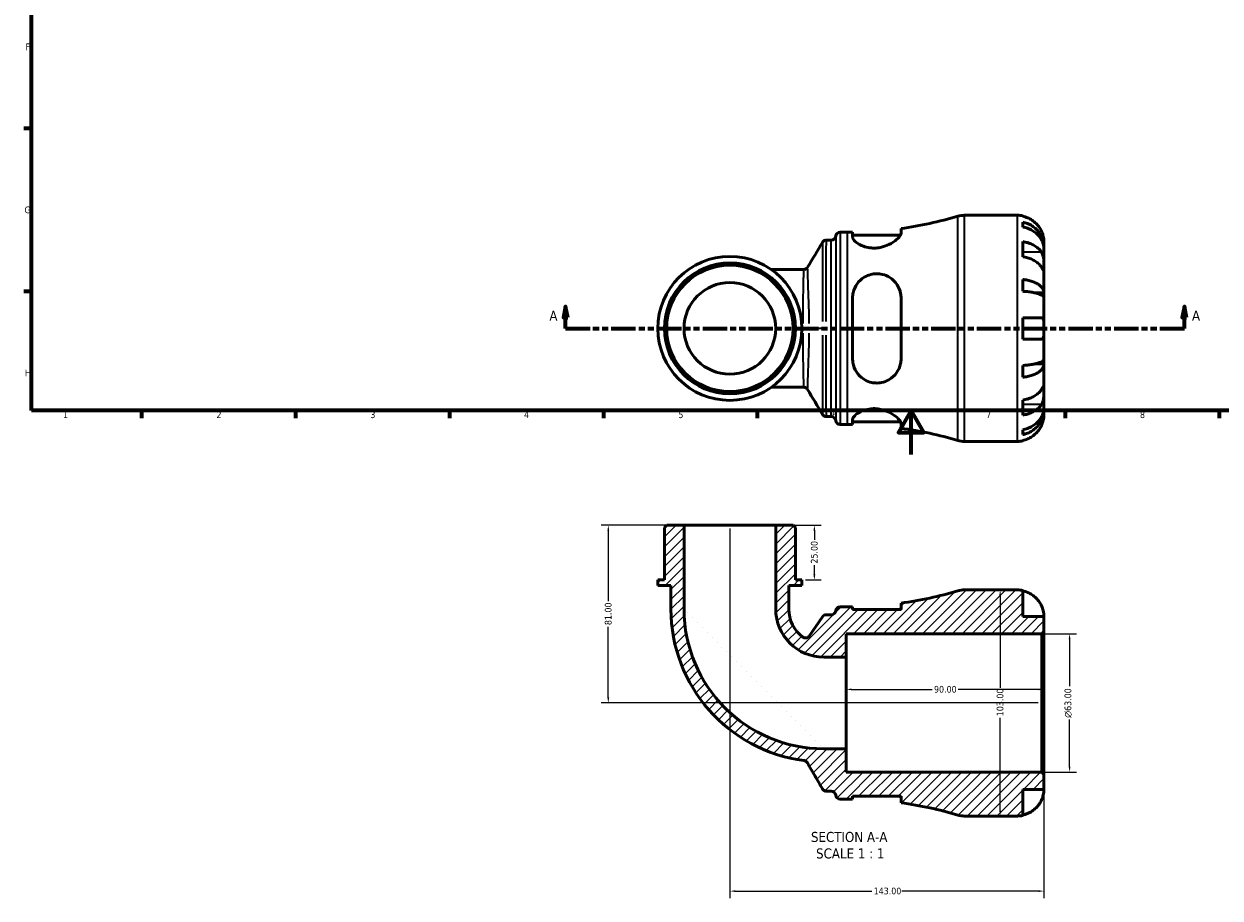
# Model space of a CAD drawing. Header units: millimetres. Extents: x 0 to 902, y -202 to 594.
# Tile 1 of 5: x 17 to 561, y -202 to 196. Entities that reach past the tile are written whole.
import ezdxf

# ---------------------------------------------------------------- set-up
doc = ezdxf.new("R2010")
doc.units = ezdxf.units.MM
doc.linetypes.add('DOUBLE_DASH_CHAIN', pattern=[1.2403, 0.6614, -0.0827, 0.1654, -0.0827, 0.1654, -0.0827])
for name, color, linetype, lineweight in [('Border (ANSI)', 7, 'Continuous', 70), ('Dimension (ANSI)', 7, 'Continuous', 25), ('Hatch (ANSI)', 7, 'Continuous', 18), ('Section Line (ANSI)', 7, 'DOUBLE_DASH_CHAIN', 70), ('Symbol (ANSI)', 7, 'Continuous', 25), ('Visible (ANSI)', 7, 'Continuous', 50), ('Visible Narrow (ANSI)', 7, 'Continuous', 35)]:
    doc.layers.add(name, color=color, linetype=linetype, lineweight=lineweight)
doc.styles.add('Label Text (ANSI)', font='tahoma.ttf')
doc.styles.add('Note Text (ANSI)', font='tahoma.ttf')
doc.dimstyles.new('Default - mm (ANSI)', dxfattribs={"dimtxt": 3.048, "dimasz": 2.5, "dimexe": 3.175, "dimexo": 1.6002, "dimgap": 0.8, "dimtad": 0, "dimtoh": 1, "dimrnd": 1e-08, "dimzin": 4, "dimdsep": 46, "dimtxsty": 'Note Text (ANSI)', "dimcen": 0.09, "dimdle": 10, "dimclrd": 256, "dimclre": 256, "dimclrt": 256, "dimadec": 1, "dimazin": 1, "dimtfac": 1, "dimtofl": 0, "dimtmove": 0, "dimatfit": 3, "dimfxl": 1, "dimtolj": 1, "dimtzin": 4, "dimlwd": -1, "dimlwe": -1, "dimarcsym": 0})

# ---------------------------------------------------------------- blocks, each defined once
blk = doc.blocks.new('Borders Default Border')
at = {"layer": 'Border (ANSI)'}
for p, q in [((20, 148.5), (16.55, 148.5)), ((20, 74.25), (16.55, 74.25)), ((70.08, 20), (70.08, 16.55)), ((140.17, 20), (140.17, 16.55)), ((210.25, 20), (210.25, 16.55)), ((280.33, 20), (280.33, 16.55)), ((350.42, 20), (350.42, 16.55)), ((490.58, 20), (490.58, 16.55)), ((560.67, 20), (560.67, 16.55))]:
    blk.add_line(p, q, dxfattribs=at)
at = {"layer": 'Border (ANSI)', "flags": 128}
for points in [[(20, 20), (20, 574), (821, 574), (821, 20), (20, 20)], [(420.5, 0), (420.5, 20), (414.73, 10), (426.27, 10), (420.5, 20)]]:
    blk.add_lwpolyline(points, dxfattribs=at)
at = {"layer": 'Border (ANSI)', "color": 230, "true_color": 0xff0080, "char_height": 3.05, "attachment_point": 7, "style": 'Note Text (ANSI)'}
for s, insert in [('F', (17.29, 184.1)), ('G', (16.81, 109.79)), ('H', (16.97, 35.6)), ('1', (34.35, 16.55)), ('2', (104.2, 16.55)), ('3', (174.26, 16.49)), ('4', (244.23, 16.55)), ('5', (314.48, 16.49)), ('6', (384.49, 16.49)), ('7', (454.6, 16.55)), ('8', (524.63, 16.48))]:
    blk.add_mtext(s, dxfattribs=dict(at, insert=insert))
blk = doc.blocks.new('2dTransSection0')
at = {"layer": 'Section Line (ANSI)', "linetype": 'Continuous'}
for p, q in [((263.13, 67.4), (262.13, 62.4)), ((263.13, 62.4), (263.13, 67.4)), ((264.13, 62.4), (263.13, 67.4)), ((544.84, 67.4), (543.84, 62.4)), ((544.84, 62.4), (544.84, 67.4)), ((545.84, 62.4), (544.84, 67.4)), ((262.13, 62.4), (264.13, 62.4)), ((263.13, 57.4), (263.13, 62.4)), ((543.84, 62.4), (545.84, 62.4)), ((544.84, 57.4), (544.84, 62.4)), ((263.13, 57.4), (274.33, 57.4)), ((533.64, 57.4), (544.84, 57.4))]:
    blk.add_line(p, q, dxfattribs=at)
at = {"layer": 'Section Line (ANSI)', "linetype": 'DOUBLE_DASH_CHAIN', "ltscale": 16.776981}
blk.add_line((263.13, 57.4), (544.84, 57.4), dxfattribs=at)
at = {"layer": 'Section Line (ANSI)', "linetype": 'Continuous', "flags": 128}
for points in [[(264.13, 62.4), (263.13, 67.4), (262.13, 62.4), (264.13, 62.4)], [(545.84, 62.4), (544.84, 67.4), (543.84, 62.4), (545.84, 62.4)]]:
    blk.add_lwpolyline(points, dxfattribs=at)
at = {"layer": 'Section Line (ANSI)'}
for points in [[(264.13, 62.4), (263.13, 67.4), (262.13, 62.4), (264.13, 62.4)], [(545.84, 62.4), (544.84, 67.4), (543.84, 62.4), (545.84, 62.4)]]:
    blk.add_solid(points, dxfattribs=at)
at = {"layer": 'Section Line (ANSI)', "char_height": 4.57, "attachment_point": 7, "style": 'Label Text (ANSI)'}
for insert in [(255.77, 60.9), (548.32, 60.9)]:
    blk.add_mtext('A', dxfattribs=dict(at, insert=insert))
blk = doc.blocks.new('*D7')
at = {"layer": 'Defpoints', "color": 0, "transparency": 16777216}
for p in [(479.91, -81.7), (492.58, -81.7), (479.91, -144.7)]:
    blk.add_point(p, dxfattribs=at)
at = {"layer": 'Dimension (ANSI)', "transparency": 16777216}
for p, q in [((481.51, -81.7), (495.76, -81.7)), ((492.58, -84.2), (492.58, -105.63)), ((492.58, -142.2), (492.58, -120.78)), ((481.51, -144.7), (495.76, -144.7))]:
    blk.add_line(p, q, dxfattribs=at)
for points in [[(492.17, -84.2), (493, -84.2), (492.58, -81.7)], [(492.17, -142.2), (493, -142.2), (492.58, -144.7)]]:
    blk.add_solid(points, dxfattribs=at)
at = {"layer": 'Dimension (ANSI)', "color": 230, "true_color": 0xff0080, "transparency": 16777216, "insert": (490.29, -119.98), "char_height": 3.048, "attachment_point": 1, "rotation": 90, "style": 'Note Text (ANSI)'}
blk.add_mtext('\\A1;\\fAIGDT|b0|i0;\\H3.0480;\\ln\\fTahoma|b0|i0;\\H3.0480;63.00', dxfattribs=at)
blk = doc.blocks.new('*D8')
at = {"layer": 'Defpoints', "color": 0, "transparency": 16777216}
for p in [(390.94, -107.03), (390.94, -113.2), (480.94, -113.2)]:
    blk.add_point(p, dxfattribs=at)
at = {"layer": 'Dimension (ANSI)', "transparency": 16777216}
for p, q in [((393.44, -107.03), (430.08, -107.03)), ((478.44, -107.03), (441.8, -107.03))]:
    blk.add_line(p, q, dxfattribs=at)
for points in [[(393.44, -106.61), (393.44, -107.45), (390.94, -107.03)], [(478.44, -106.61), (478.44, -107.45), (480.94, -107.03)]]:
    blk.add_solid(points, dxfattribs=at)
at = {"layer": 'Dimension (ANSI)', "color": 230, "true_color": 0xff0080, "transparency": 16777216, "insert": (430.88, -105.44), "char_height": 3.048, "attachment_point": 1, "style": 'Note Text (ANSI)'}
blk.add_mtext('\\A1;90.00', dxfattribs=at)
blk = doc.blocks.new('*D9')
at = {"layer": 'Defpoints', "color": 0, "transparency": 16777216}
for p in [(460.99, -61.7), (460.99, -164.7), (460.99, -164.7)]:
    blk.add_point(p, dxfattribs=at)
at = {"layer": 'Dimension (ANSI)', "transparency": 16777216}
for p, q in [((460.99, -64.2), (460.99, -106.36)), ((460.99, -162.2), (460.99, -120.04))]:
    blk.add_line(p, q, dxfattribs=at)
for points in [[(460.57, -64.2), (461.4, -64.2), (460.99, -61.7)], [(460.57, -162.2), (461.4, -162.2), (460.99, -164.7)]]:
    blk.add_solid(points, dxfattribs=at)
at = {"layer": 'Dimension (ANSI)', "color": 230, "true_color": 0xff0080, "transparency": 16777216, "insert": (459.4, -119.24), "char_height": 3.048, "attachment_point": 1, "rotation": 90, "style": 'Note Text (ANSI)'}
blk.add_mtext('\\A1;103.00', dxfattribs=at)
blk = doc.blocks.new('*D10')
at = {"layer": 'Defpoints', "color": 0, "transparency": 16777216}
for p in [(358.81, -32.2), (370.73, -57.2), (376.4, -57.2)]:
    blk.add_point(p, dxfattribs=at)
at = {"layer": 'Dimension (ANSI)', "transparency": 16777216}
for p, q in [((360.41, -32.2), (379.57, -32.2)), ((376.4, -34.7), (376.4, -38.89)), ((376.4, -54.7), (376.4, -50.52)), ((372.33, -57.2), (379.57, -57.2))]:
    blk.add_line(p, q, dxfattribs=at)
for points in [[(375.98, -34.7), (376.82, -34.7), (376.4, -32.2)], [(375.98, -54.7), (376.82, -54.7), (376.4, -57.2)]]:
    blk.add_solid(points, dxfattribs=at)
at = {"layer": 'Dimension (ANSI)', "color": 230, "true_color": 0xff0080, "transparency": 16777216, "insert": (374.81, -49.72), "char_height": 3.048, "attachment_point": 1, "rotation": 90, "style": 'Note Text (ANSI)'}
blk.add_mtext('\\A1;25.00', dxfattribs=at)
blk = doc.blocks.new('*D11')
at = {"layer": 'Defpoints', "color": 0, "transparency": 16777216}
for p in [(317.08, -32.2), (282.59, -113.2), (479.91, -113.2)]:
    blk.add_point(p, dxfattribs=at)
at = {"layer": 'Dimension (ANSI)', "transparency": 16777216}
for p, q in [((315.48, -32.2), (279.41, -32.2)), ((282.59, -34.7), (282.59, -66.85)), ((282.59, -110.7), (282.59, -78.55)), ((478.31, -113.2), (279.41, -113.2))]:
    blk.add_line(p, q, dxfattribs=at)
for points in [[(282.17, -34.7), (283.01, -34.7), (282.59, -32.2)], [(282.17, -110.7), (283.01, -110.7), (282.59, -113.2)]]:
    blk.add_solid(points, dxfattribs=at)
at = {"layer": 'Dimension (ANSI)', "color": 230, "true_color": 0xff0080, "transparency": 16777216, "insert": (281, -77.75), "char_height": 3.048, "attachment_point": 1, "rotation": 90, "style": 'Note Text (ANSI)'}
blk.add_mtext('\\A1;81.00', dxfattribs=at)
blk = doc.blocks.new('*D12')
at = {"layer": 'Defpoints', "color": 0, "transparency": 16777216}
for p in [(337.94, -32.2), (480.94, -145.73), (337.94, -198.9)]:
    blk.add_point(p, dxfattribs=at)
at = {"layer": 'Dimension (ANSI)', "transparency": 16777216}
for p, q in [((337.94, -33.8), (337.94, -202.08)), ((480.94, -147.33), (480.94, -202.08)), ((340.44, -198.9), (402.6, -198.9)), ((478.44, -198.9), (416.28, -198.9))]:
    blk.add_line(p, q, dxfattribs=at)
for points in [[(340.44, -198.48), (340.44, -199.32), (337.94, -198.9)], [(478.44, -198.48), (478.44, -199.32), (480.94, -198.9)]]:
    blk.add_solid(points, dxfattribs=at)
at = {"layer": 'Dimension (ANSI)', "color": 230, "true_color": 0xff0080, "transparency": 16777216, "insert": (403.4, -197.31), "char_height": 3.048, "attachment_point": 1, "style": 'Note Text (ANSI)'}
blk.add_mtext('\\A1;143.00', dxfattribs=at)

msp = doc.modelspace()

# ---------------------------------------------------------------- hatches: boundary and pattern name
at = {"layer": 'Hatch (ANSI)'}
h = msp.add_hatch(dxfattribs=at)
h.set_pattern_fill('ANSI31', color=256, scale=25.4, style=0)
h.set_pattern_definition([(45, (0, 0), (-2.245064, 2.245064), [])])
edge = h.paths.add_edge_path()
edge.add_ellipse((444.66, -154.404), major_axis=(-2.931, -9.874), ratio=1, start_angle=0, end_angle=16.53447)
edge.add_line((444.66, -164.704), (468.816, -164.704))
edge.add_ellipse((468.816, -152.579), major_axis=(0, -12.125), ratio=1, start_angle=0, end_angle=11.53696)
edge.add_line((471.241, -164.459), (471.241, -152.579))
edge.add_line((471.241, -152.579), (480.941, -152.579))
edge.add_line((480.941, -152.579), (480.941, -145.734))
edge.add_line((480.941, -145.734), (479.911, -144.704))
edge.add_line((479.911, -144.704), (390.941, -144.704))
edge.add_line((390.941, -144.704), (390.941, -134.069))
edge.add_line((390.941, -134.069), (380.694, -134.069))
edge.add_ellipse((380.694, -70.451), major_axis=(0, -63.617), ratio=1, start_angle=270, end_angle=360, ccw=False)
edge.add_line((317.076, -70.451), (317.076, -32.204))
edge.add_line((317.076, -32.204), (309.164, -32.204))
edge.add_line((309.164, -32.204), (308.134, -33.234))
edge.add_line((308.134, -33.234), (308.134, -57.204))
edge.add_line((308.134, -57.204), (305.154, -57.204))
edge.add_line((305.154, -57.204), (305.154, -59.704))
edge.add_line((305.154, -59.704), (311.115, -59.704))
edge.add_line((311.115, -59.704), (311.115, -70.451))
edge.add_ellipse((380.694, -70.451), major_axis=(-69.579, 0), ratio=1, start_angle=0, end_angle=82.59036)
edge.add_spline(control_points=[(371.721, -139.449), (371.901, -139.473), (372.077, -139.52), (372.413, -139.659), (372.571, -139.751), (372.927, -140.026), (373.105, -140.23), (373.239, -140.462)], knot_values=[-0.1894929, -0.1894929, -0.1894929, -0.1894929, -0.1349828, -0.1349828, -0.0804728, -0.0804728, 0, 0, 0, 0], degree=3, periodic=0)
edge.add_line((373.239, -140.462), (380.099, -152.344))
edge.add_spline(control_points=[(380.099, -152.344), (380.212, -152.54), (380.357, -152.716), (380.698, -153.014), (380.892, -153.134), (381.349, -153.321), (381.615, -153.374), (381.883, -153.374)], knot_values=[-0.2162799, -0.2162799, -0.2162799, -0.2162799, -0.1483763, -0.1483763, -0.0804728, -0.0804728, 0, 0, 0, 0], degree=3, periodic=0)
edge.add_line((381.883, -153.374), (384.066, -153.374))
edge.add_ellipse((384.066, -155.434), major_axis=(0, 2.06), ratio=1, start_angle=277.18076, end_angle=360, ccw=False)
edge.add_ellipse((388.154, -154.919), major_axis=(-2.044, -0.257), ratio=1, start_angle=0, end_angle=82.81924)
edge.add_line((388.154, -156.979), (391.494, -156.979))
edge.add_ellipse((391.494, -333.493), major_axis=(0, 176.514), ratio=1, start_angle=359.24773, end_angle=360, ccw=False)
edge.add_line((393.811, -156.994), (393.811, -155.719))
edge.add_line((393.811, -155.719), (415.861, -155.719))
edge.add_line((415.861, -155.719), (415.861, -158.669))
edge.add_ellipse((391.494, -333.493), major_axis=(24.367, 174.824), ratio=1, start_angle=351.40047, end_angle=360, ccw=False)
edge = h.paths.add_edge_path()
edge.add_ellipse((444.66, -72.004), major_axis=(0, 10.3), ratio=1, start_angle=0, end_angle=16.53447)
edge.add_ellipse((391.494, 107.085), major_axis=(50.234, -169.215), ratio=1, start_angle=351.40047, end_angle=360, ccw=False)
edge.add_line((415.861, -67.739), (415.861, -70.689))
edge.add_line((415.861, -70.689), (393.811, -70.689))
edge.add_line((393.811, -70.689), (393.811, -69.414))
edge.add_ellipse((391.494, 107.085), major_axis=(2.317, -176.499), ratio=1, start_angle=359.24773, end_angle=360, ccw=False)
edge.add_line((391.494, -69.429), (388.154, -69.429))
edge.add_ellipse((388.154, -71.489), major_axis=(0, 2.06), ratio=1, start_angle=0, end_angle=82.81924)
edge.add_ellipse((384.066, -70.974), major_axis=(2.044, -0.258), ratio=1, start_angle=277.18076, end_angle=360, ccw=False)
edge.add_line((384.066, -73.034), (381.783, -73.034))
edge.add_ellipse((381.783, -75.094), major_axis=(0, 2.06), ratio=1, start_angle=0, end_angle=55.73927)
edge.add_line((380.081, -73.934), (374.097, -82.719))
edge.add_ellipse((372.394, -81.559), major_axis=(1.703, -1.16), ratio=1, start_angle=267.49453, end_angle=360, ccw=False)
edge.add_ellipse((380.694, -70.451), major_axis=(-9.533, -12.758), ratio=1, start_angle=306.76619, end_angle=360, ccw=False)
edge.add_line((364.768, -70.451), (364.768, -59.704))
edge.add_line((364.768, -59.704), (370.729, -59.704))
edge.add_line((370.729, -59.704), (370.729, -57.204))
edge.add_line((370.729, -57.204), (367.748, -57.204))
edge.add_line((367.748, -57.204), (367.748, -33.234))
edge.add_line((367.748, -33.234), (366.718, -32.204))
edge.add_line((366.718, -32.204), (358.806, -32.204))
edge.add_line((358.806, -32.204), (358.806, -70.451))
edge.add_ellipse((380.694, -70.451), major_axis=(-21.888, 0), ratio=1, start_angle=0, end_angle=90)
edge.add_line((380.694, -92.339), (390.941, -92.339))
edge.add_line((390.941, -92.339), (390.941, -81.704))
edge.add_line((390.941, -81.704), (479.911, -81.704))
edge.add_line((479.911, -81.704), (480.941, -80.674))
edge.add_line((480.941, -80.674), (480.941, -73.829))
edge.add_line((480.941, -73.829), (471.241, -73.829))
edge.add_line((471.241, -73.829), (471.241, -61.949))
edge.add_ellipse((468.816, -73.829), major_axis=(2.425, 11.88), ratio=1, start_angle=0, end_angle=11.53696)
edge.add_line((468.816, -61.704), (444.66, -61.704))

# ---------------------------------------------------------------- linework, layer by layer
at = {"layer": 'Visible (ANSI)'}
for p, q in [((444.66, 108.901), (468.816, 108.901)), ((471.241, 108.656), (471.241, 108.426)), ((471.241, 105.795), (471.241, 103.56)), ((388.154, 101.176), (391.494, 101.176)), ((393.811, 101.191), (393.811, 98.94)), ((393.811, 99.916), (415.646, 99.916)), ((415.861, 100.702), (415.861, 102.866)), ((381.863, 97.571), (384.066, 97.571)), ((471.241, 96.911), (471.241, 90.052)), ((480.941, 94.242), (480.89, 94.242)), ((480.941, 94.242), (480.941, 96.776)), ((480.941, 93.278), (480.941, 94.242)), ((480.941, 85.243), (480.941, 93.278)), ((371.546, 84.227), (356.793, 84.227)), ((480.941, 73.625), (480.941, 85.243)), ((471.241, 79.682), (471.241, 74.285)), ((393.811, 71.261), (393.811, 43.541)), ((415.861, 43.541), (415.861, 71.261)), ((480.941, 73.625), (476.65, 73.625)), ((480.941, 71.297), (480.941, 73.625)), ((480.941, 57.401), (480.941, 71.297)), ((471.241, 62.251), (471.241, 52.551)), ((480.941, 43.505), (480.941, 57.401)), ((471.241, 40.517), (471.241, 35.12)), ((480.941, 41.176), (476.65, 41.176)), ((480.941, 41.176), (480.941, 43.505)), ((480.941, 29.559), (480.941, 41.176)), ((356.793, 30.575), (371.546, 30.575)), ((480.941, 21.524), (480.941, 29.559)), ((471.241, 24.75), (471.241, 17.891)), ((381.863, 17.231), (384.066, 17.231)), ((480.941, 20.56), (480.89, 20.56)), ((480.941, 20.56), (480.941, 21.524)), ((480.941, 18.026), (480.941, 20.56)), ((388.154, 13.626), (391.494, 13.626)), ((393.811, 15.862), (393.811, 13.611)), ((393.811, 14.886), (415.646, 14.886)), ((415.861, 11.936), (415.861, 14.1)), ((471.241, 11.242), (471.241, 9.007)), ((444.66, 5.901), (468.816, 5.901)), ((471.241, 6.376), (471.241, 6.146)), ((309.164, -32.204), (308.134, -33.234)), ((317.076, -32.204), (309.164, -32.204)), ((317.076, -70.451), (317.076, -32.204)), ((358.806, -32.204), (317.076, -32.204)), ((366.718, -32.204), (358.806, -32.204)), ((358.806, -32.204), (358.806, -70.451)), ((367.748, -33.234), (366.718, -32.204)), ((308.134, -33.234), (308.134, -57.204)), ((367.748, -57.204), (367.748, -33.234)), ((308.134, -57.204), (305.154, -57.204)), ((305.154, -57.204), (305.154, -59.704)), ((305.154, -59.704), (311.115, -59.704)), ((311.115, -59.704), (311.115, -70.451)), ((364.768, -70.451), (364.768, -59.704)), ((364.768, -59.704), (370.729, -59.704)), ((370.729, -57.204), (367.748, -57.204)), ((370.729, -59.704), (370.729, -57.204)), ((468.816, -61.704), (444.66, -61.704)), ((471.241, -73.829), (471.241, -61.949)), ((391.494, -69.429), (388.154, -69.429)), ((393.811, -70.689), (393.811, -69.414)), ((415.861, -70.689), (393.811, -70.689)), ((415.861, -67.739), (415.861, -70.689)), ((380.081, -73.934), (374.097, -82.719)), ((384.066, -73.034), (381.783, -73.034)), ((480.941, -73.829), (471.241, -73.829)), ((480.941, -80.674), (480.941, -73.829)), ((479.911, -81.704), (480.941, -80.674)), ((480.941, -145.734), (480.941, -80.674)), ((390.941, -92.339), (390.941, -81.704)), ((390.941, -81.704), (479.911, -81.704)), ((479.911, -81.704), (479.911, -144.704)), ((380.694, -92.339), (390.941, -92.339)), ((390.941, -134.069), (390.941, -92.339)), ((390.941, -134.069), (380.694, -134.069)), ((390.941, -144.704), (390.941, -134.069)), ((479.911, -144.704), (390.941, -144.704)), ((480.941, -145.734), (479.911, -144.704)), ((480.941, -152.579), (480.941, -145.734)), ((381.883, -153.374), (384.066, -153.374)), ((388.154, -156.979), (391.494, -156.979)), ((393.811, -156.994), (393.811, -155.719)), ((393.811, -155.719), (415.861, -155.719)), ((415.861, -155.719), (415.861, -158.669)), ((471.241, -164.459), (471.241, -152.579)), ((471.241, -152.579), (480.941, -152.579)), ((444.66, -164.704), (468.816, -164.704))]:
    msp.add_line(p, q, dxfattribs=at)
for radius in [32.788, 29.807, 28.777, 20.865]:
    msp.add_circle((337.941, 57.401), radius, dxfattribs=at)
for centre, radius, start, end in [((391.494, 277.69), 176.514, 277.93494, 286.53447), ((444.66, 98.601), 10.3, 90, 106.53447), ((468.816, 96.776), 12.125, 78.46304, 90), ((384.066, 99.631), 2.06, 270, 352.81924), ((388.154, 99.116), 2.06, 90, 172.81924), ((391.494, 277.69), 176.514, 270, 270.75227), ((384.066, 15.171), 2.06, 7.18076, 90), ((388.154, 15.686), 2.06, 187.18076, 270), ((391.494, -162.888), 176.514, 89.24773, 90), ((391.494, -162.888), 176.514, 73.46553, 82.06506), ((444.66, 16.201), 10.3, 253.46553, 270), ((468.816, 18.026), 12.125, 270, 281.53696), ((391.494, 107.085), 176.514, 277.93494, 286.53447), ((444.66, -72.004), 10.3, 90, 106.53447), ((468.816, -73.829), 12.125, 78.46304, 90), ((380.694, -70.451), 69.579, 180, 262.59036), ((380.694, -70.451), 63.617, 180, 270), ((380.694, -70.451), 21.888, 180, 270), ((380.694, -70.451), 15.926, 180, 233.23381), ((388.154, -71.489), 2.06, 90, 172.81924), ((391.494, 107.085), 176.514, 270, 270.75227), ((381.783, -75.094), 2.06, 90, 145.73927), ((384.066, -70.974), 2.06, 270, 352.81924), ((372.394, -81.559), 2.06, 233.23381, 325.73927), ((384.066, -155.434), 2.06, 7.18076, 90), ((388.154, -154.919), 2.06, 187.18076, 270), ((391.494, -333.493), 176.514, 89.24773, 90), ((391.494, -333.493), 176.514, 73.46553, 82.06506), ((444.66, -154.404), 10.3, 253.46553, 270), ((468.816, -152.579), 12.125, 270, 281.53696)]:
    msp.add_arc(centre, radius, start, end, dxfattribs=at)
for points, knots in [([(479.81, 101.626), (479.555, 102.176), (479.245, 102.735), (478.437, 103.948), (477.911, 104.582), (476.852, 105.644), (476.222, 106.171), (474.866, 107.079), (474.139, 107.461), (472.776, 108.027), (472.018, 108.267), (471.241, 108.426)], [5.9143146, 5.9143146, 5.9143146, 5.9143146, 6.0897305, 6.0897305, 6.3151304, 6.3151304, 6.5397196, 6.5397196, 6.7643088, 6.7643088, 6.9824261, 6.9824261, 6.9824261, 6.9824261]), ([(471.241, 105.795), (472.019, 105.641), (472.778, 105.409), (474.141, 104.861), (474.868, 104.492), (476.224, 103.612), (476.854, 103.103), (477.913, 102.075), (478.439, 101.463), (479.347, 100.144), (479.728, 99.438), (480.302, 98.092), (480.548, 97.329), (480.867, 95.768), (480.941, 94.972), (480.941, 94.242)], [0.2300349, 0.2300349, 0.2300349, 0.2300349, 0.4483378, 0.4483378, 0.6728957, 0.6728957, 0.8974535, 0.8974535, 1.1226267, 1.1226267, 1.3478, 1.3478, 1.5738057, 1.5738057, 1.7998115, 1.7998115, 1.7998115, 1.7998115]), ([(480.941, 93.278), (480.941, 93.927), (480.867, 94.636), (480.548, 96.025), (480.302, 96.704), (479.728, 97.902), (479.347, 98.53), (478.439, 99.704), (477.913, 100.249), (476.854, 101.163), (476.224, 101.617), (474.868, 102.4), (474.141, 102.729), (472.778, 103.216), (472.019, 103.423), (471.241, 103.56)], [5.4054322, 5.4054322, 5.4054322, 5.4054322, 5.6314379, 5.6314379, 5.8574437, 5.8574437, 6.0826169, 6.0826169, 6.3077901, 6.3077901, 6.5323479, 6.5323479, 6.7569058, 6.7569058, 6.9752088, 6.9752088, 6.9752088, 6.9752088]), ([(415.861, 100.702), (415.861, 100.462), (415.785, 100.192), (415.327, 99.279), (414.707, 98.558), (412.94, 97.053), (411.76, 96.261), (409.354, 95.103), (408.226, 94.68), (406.139, 94.178), (405.236, 94.04), (403.438, 93.939), (402.568, 93.971), (400.64, 94.214), (399.631, 94.47), (397.449, 95.261), (396.387, 95.858), (394.757, 97.095), (394.198, 97.737), (393.859, 98.533), (393.811, 98.743), (393.811, 98.94)], [-3.9473698, -3.9473698, -3.9473698, -3.9473698, -3.7096209, -3.7096209, -3.209367, -3.209367, -2.6844563, -2.6844563, -2.3019845, -2.3019845, -2.0253087, -2.0253087, -1.7586739, -1.7586739, -1.4150477, -1.4150477, -0.9332676, -0.9332676, -0.4404999, -0.4404999, -0.2526284, -0.2526284, -0.2526284, -0.2526284]), ([(480.941, 96.776), (480.941, 96.776), (480.942, 96.835), (480.937, 97.078), (480.932, 97.273), (480.887, 97.861), (480.838, 98.29), (480.674, 99.126), (480.586, 99.49), (480.391, 100.15), (480.295, 100.436), (480.078, 101.016), (479.955, 101.309), (479.818, 101.607), (479.814, 101.616), (479.81, 101.626)], [-3.37535926, -3.37535926, -3.37535926, -3.37535926, -3.24472064, -3.24472064, -3.10081281, -3.10081281, -2.91318515, -2.91318515, -2.78540812, -2.78540812, -2.69094331, -2.69094331, -2.59427293, -2.59427293, -2.59108226, -2.59108226, -2.59108226, -2.59108226]), ([(381.863, 97.571), (381.643, 97.571), (381.425, 97.534), (381.036, 97.409), (380.869, 97.323), (380.599, 97.146), (380.496, 97.057), (380.331, 96.894), (380.269, 96.819), (380.168, 96.686), (380.13, 96.627), (380.097, 96.573), (380.096, 96.57), (380.094, 96.568)], [6.283182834, 6.283182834, 6.283182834, 6.283182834, 6.2834571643, 6.2834571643, 6.2837444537, 6.2837444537, 6.284031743, 6.284031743, 6.2843190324, 6.2843190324, 6.2846063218, 6.2846063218, 6.2846192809, 6.2846192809, 6.2846192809, 6.2846192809]), ([(471.241, 96.911), (472.018, 96.798), (472.776, 96.629), (474.139, 96.229), (474.866, 95.958), (476.222, 95.316), (476.852, 94.943), (477.911, 94.192), (478.437, 93.744), (479.245, 92.887), (479.555, 92.491), (479.81, 92.102)], [0.2300371, 0.2300371, 0.2300371, 0.2300371, 0.4481544, 0.4481544, 0.6727436, 0.6727436, 0.8973328, 0.8973328, 1.1227327, 1.1227327, 1.2981486, 1.2981486, 1.2981486, 1.2981486]), ([(479.81, 85.243), (479.555, 85.632), (479.245, 86.028), (478.437, 86.885), (477.911, 87.333), (476.852, 88.084), (476.222, 88.457), (474.866, 89.099), (474.139, 89.37), (472.776, 89.77), (472.018, 89.939), (471.241, 90.052)], [5.9143146, 5.9143146, 5.9143146, 5.9143146, 6.0897305, 6.0897305, 6.3151304, 6.3151304, 6.5397196, 6.5397196, 6.7643088, 6.7643088, 6.9824261, 6.9824261, 6.9824261, 6.9824261]), ([(479.81, 92.102), (479.863, 92.02), (479.915, 91.935), (480.097, 91.612), (480.216, 91.356), (480.434, 90.781), (480.529, 90.461), (480.721, 89.641), (480.796, 89.133), (480.904, 88.004), (480.925, 87.397), (480.944, 86.236), (480.941, 85.697), (480.941, 85.243)], [-0.78090098, -0.78090098, -0.78090098, -0.78090098, -0.74249641, -0.74249641, -0.64168011, -0.64168011, -0.53308797, -0.53308797, -0.37727943, -0.37727943, -0.19250343, -0.19250343, 0, 0, 0, 0]), ([(373.311, 85.228), (373.28, 85.175), (373.242, 85.116), (373.141, 84.982), (373.079, 84.908), (372.916, 84.745), (372.813, 84.656), (372.548, 84.481), (372.384, 84.394), (371.995, 84.267), (371.771, 84.227), (371.546, 84.227)], [1.546092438, 1.546092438, 1.546092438, 1.546092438, 1.548127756, 1.548127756, 1.550163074, 1.550163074, 1.552198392, 1.552198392, 1.55423371, 1.55423371, 1.556269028, 1.556269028, 1.556269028, 1.556269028]), ([(393.811, 71.261), (393.811, 71.271), (393.811, 71.282), (393.814, 72.094), (393.903, 72.886), (394.4, 75.118), (395.019, 76.492), (396.735, 78.879), (397.827, 79.904), (400.016, 81.232), (401, 81.654), (402.892, 82.148), (403.756, 82.268), (405.566, 82.302), (406.486, 82.2), (408.587, 81.703), (409.712, 81.22), (412.07, 79.734), (413.21, 78.603), (414.856, 76.081), (415.413, 74.713), (415.8, 72.597), (415.861, 71.933), (415.861, 71.261)], [-3.8955408, -3.8955408, -3.8955408, -3.8955408, -3.8922757, -3.8922757, -3.6389439, -3.6389439, -3.1579725, -3.1579725, -2.6857815, -2.6857815, -2.3575836, -2.3575836, -2.0942089, -2.0942089, -1.8110368, -1.8110368, -1.4230694, -1.4230694, -0.8979734, -0.8979734, -0.4181575, -0.4181575, -0.2054532, -0.2054532, -0.2054532, -0.2054532]), ([(480.941, 85.243), (480.941, 84.975), (480.942, 84.739), (480.939, 84.329), (480.936, 84.161), (480.911, 83.884), (480.884, 83.811), (480.773, 83.837), (480.692, 83.928), (480.495, 84.201), (480.398, 84.345), (480.175, 84.684), (480.051, 84.873), (479.88, 85.135), (479.845, 85.189), (479.81, 85.243)], [0, 0, 0, 0, 0.11375655, 0.11375655, 0.23538098, 0.23538098, 0.39430899, 0.39430899, 0.54630686, 0.54630686, 0.65204055, 0.65204055, 0.75381821, 0.75381821, 0.77933795, 0.77933795, 0.77933795, 0.77933795]), ([(471.241, 79.682), (472.019, 79.601), (472.778, 79.48), (474.141, 79.192), (474.868, 78.999), (476.224, 78.538), (476.854, 78.27), (477.913, 77.732), (478.439, 77.411), (479.347, 76.719), (479.728, 76.349), (480.302, 75.644), (480.548, 75.243), (480.867, 74.425), (480.941, 74.008), (480.941, 73.625)], [0.2300349, 0.2300349, 0.2300349, 0.2300349, 0.4483378, 0.4483378, 0.6728957, 0.6728957, 0.8974535, 0.8974535, 1.1226267, 1.1226267, 1.3478, 1.3478, 1.5738057, 1.5738057, 1.7998115, 1.7998115, 1.7998115, 1.7998115]), ([(480.941, 71.297), (480.941, 71.486), (480.867, 71.692), (480.548, 72.095), (480.302, 72.293), (479.728, 72.641), (479.347, 72.824), (478.439, 73.165), (477.913, 73.323), (476.854, 73.589), (476.224, 73.721), (474.868, 73.948), (474.141, 74.044), (472.778, 74.185), (472.019, 74.245), (471.241, 74.285)], [5.4054322, 5.4054322, 5.4054322, 5.4054322, 5.6314379, 5.6314379, 5.8574437, 5.8574437, 6.0826169, 6.0826169, 6.3077901, 6.3077901, 6.5323479, 6.5323479, 6.7569058, 6.7569058, 6.9752088, 6.9752088, 6.9752088, 6.9752088]), ([(471.241, 62.251), (472.018, 62.251), (472.776, 62.251), (474.139, 62.251), (474.866, 62.251), (476.222, 62.251), (476.852, 62.251), (477.911, 62.251), (478.437, 62.251), (479.245, 62.251), (479.555, 62.251), (479.81, 62.251)], [0.2300371, 0.2300371, 0.2300371, 0.2300371, 0.4481544, 0.4481544, 0.6727436, 0.6727436, 0.8973328, 0.8973328, 1.1227327, 1.1227327, 1.2981486, 1.2981486, 1.2981486, 1.2981486]), ([(479.81, 62.251), (479.904, 62.251), (479.993, 62.238), (480.167, 62.183), (480.251, 62.138), (480.424, 61.997), (480.508, 61.891), (480.709, 61.513), (480.794, 61.182), (480.904, 60.34), (480.925, 59.83), (480.944, 58.678), (480.941, 58.043), (480.941, 57.401)], [-0.78516465, -0.78516465, -0.78516465, -0.78516465, -0.71674204, -0.71674204, -0.64259311, -0.64259311, -0.54817339, -0.54817339, -0.37584493, -0.37584493, -0.19265918, -0.19265918, 0, 0, 0, 0]), ([(480.941, 57.401), (480.941, 56.916), (480.942, 56.433), (480.935, 55.449), (480.927, 54.958), (480.868, 54.12), (480.821, 53.77), (480.676, 53.229), (480.587, 53.027), (480.399, 52.783), (480.318, 52.71), (480.145, 52.609), (480.055, 52.578), (479.911, 52.555), (479.861, 52.551), (479.81, 52.551)], [0, 0, 0, 0, 0.14558971, 0.14558971, 0.30930841, 0.30930841, 0.45830506, 0.45830506, 0.58735107, 0.58735107, 0.66775406, 0.66775406, 0.73999155, 0.73999155, 0.77632248, 0.77632248, 0.77632248, 0.77632248]), ([(479.81, 52.551), (479.555, 52.551), (479.245, 52.551), (478.437, 52.551), (477.911, 52.551), (476.852, 52.551), (476.222, 52.551), (474.866, 52.551), (474.139, 52.551), (472.776, 52.551), (472.018, 52.551), (471.241, 52.551)], [5.9143146, 5.9143146, 5.9143146, 5.9143146, 6.0897305, 6.0897305, 6.3151304, 6.3151304, 6.5397196, 6.5397196, 6.7643088, 6.7643088, 6.9824261, 6.9824261, 6.9824261, 6.9824261]), ([(415.861, 43.541), (415.861, 42.792), (415.785, 42.051), (415.327, 39.814), (414.707, 38.407), (412.94, 35.902), (411.76, 34.812), (409.354, 33.416), (408.226, 32.977), (406.139, 32.557), (405.236, 32.485), (403.438, 32.569), (402.568, 32.716), (400.64, 33.283), (399.631, 33.761), (397.449, 35.215), (396.387, 36.306), (394.757, 38.823), (394.198, 40.263), (393.859, 42.362), (393.811, 42.95), (393.811, 43.541)], [-3.9473698, -3.9473698, -3.9473698, -3.9473698, -3.7096209, -3.7096209, -3.209367, -3.209367, -2.6844563, -2.6844563, -2.3019845, -2.3019845, -2.0253087, -2.0253087, -1.7586739, -1.7586739, -1.4150477, -1.4150477, -0.9332676, -0.9332676, -0.4404999, -0.4404999, -0.2526284, -0.2526284, -0.2526284, -0.2526284]), ([(471.241, 40.517), (472.019, 40.557), (472.778, 40.617), (474.141, 40.758), (474.868, 40.854), (476.224, 41.081), (476.854, 41.213), (477.913, 41.479), (478.439, 41.637), (479.347, 41.978), (479.728, 42.161), (480.302, 42.509), (480.548, 42.706), (480.867, 43.11), (480.941, 43.316), (480.941, 43.505)], [0.2300349, 0.2300349, 0.2300349, 0.2300349, 0.4483378, 0.4483378, 0.6728957, 0.6728957, 0.8974535, 0.8974535, 1.1226267, 1.1226267, 1.3478, 1.3478, 1.5738057, 1.5738057, 1.7998115, 1.7998115, 1.7998115, 1.7998115]), ([(480.941, 41.176), (480.941, 40.794), (480.867, 40.376), (480.548, 39.559), (480.302, 39.158), (479.728, 38.453), (479.347, 38.082), (478.439, 37.391), (477.913, 37.07), (476.854, 36.531), (476.224, 36.264), (474.868, 35.803), (474.141, 35.609), (472.778, 35.322), (472.019, 35.201), (471.241, 35.12)], [5.4054322, 5.4054322, 5.4054322, 5.4054322, 5.6314379, 5.6314379, 5.8574437, 5.8574437, 6.0826169, 6.0826169, 6.3077901, 6.3077901, 6.5323479, 6.5323479, 6.7569058, 6.7569058, 6.9752088, 6.9752088, 6.9752088, 6.9752088]), ([(371.546, 30.575), (371.766, 30.575), (371.986, 30.537), (372.373, 30.412), (372.539, 30.326), (372.806, 30.151), (372.91, 30.062), (373.075, 29.899), (373.138, 29.824), (373.239, 29.69), (373.278, 29.63), (373.31, 29.576), (373.311, 29.575), (373.311, 29.574)], [-1.55627022, -1.55627022, -1.55627022, -1.55627022, -1.554276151, -1.554276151, -1.552240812, -1.552240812, -1.550205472, -1.550205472, -1.548170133, -1.548170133, -1.546134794, -1.546134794, -1.546093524, -1.546093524, -1.546093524, -1.546093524]), ([(471.241, 24.75), (472.018, 24.863), (472.776, 25.032), (474.139, 25.432), (474.866, 25.702), (476.222, 26.345), (476.852, 26.718), (477.911, 27.469), (478.437, 27.917), (479.245, 28.774), (479.555, 29.17), (479.81, 29.559)], [0.2300371, 0.2300371, 0.2300371, 0.2300371, 0.4481544, 0.4481544, 0.6727436, 0.6727436, 0.8973328, 0.8973328, 1.1227327, 1.1227327, 1.2981486, 1.2981486, 1.2981486, 1.2981486]), ([(479.81, 29.559), (479.863, 29.641), (479.915, 29.72), (480.097, 29.999), (480.216, 30.182), (480.434, 30.511), (480.529, 30.651), (480.721, 30.908), (480.796, 30.985), (480.904, 30.972), (480.925, 30.849), (480.944, 30.371), (480.941, 30.012), (480.941, 29.559)], [-0.78090098, -0.78090098, -0.78090098, -0.78090098, -0.74249641, -0.74249641, -0.64168011, -0.64168011, -0.53308797, -0.53308797, -0.37727943, -0.37727943, -0.19250343, -0.19250343, 0, 0, 0, 0]), ([(480.941, 29.559), (480.941, 29.291), (480.942, 28.992), (480.939, 28.324), (480.936, 27.953), (480.911, 27.061), (480.884, 26.534), (480.773, 25.504), (480.692, 25.012), (480.495, 24.221), (480.398, 23.914), (480.175, 23.352), (480.051, 23.099), (479.88, 22.811), (479.845, 22.754), (479.81, 22.7)], [0, 0, 0, 0, 0.11375655, 0.11375655, 0.23538098, 0.23538098, 0.39430899, 0.39430899, 0.54630686, 0.54630686, 0.65204055, 0.65204055, 0.75381821, 0.75381821, 0.77933795, 0.77933795, 0.77933795, 0.77933795]), ([(479.81, 22.7), (479.555, 22.311), (479.245, 21.915), (478.437, 21.058), (477.911, 20.61), (476.852, 19.859), (476.222, 19.486), (474.866, 18.844), (474.139, 18.573), (472.776, 18.173), (472.018, 18.004), (471.241, 17.891)], [5.9143146, 5.9143146, 5.9143146, 5.9143146, 6.0897305, 6.0897305, 6.3151304, 6.3151304, 6.5397196, 6.5397196, 6.7643088, 6.7643088, 6.9824261, 6.9824261, 6.9824261, 6.9824261]), ([(380.094, 18.234), (380.125, 18.182), (380.163, 18.124), (380.261, 17.992), (380.322, 17.919), (380.483, 17.757), (380.584, 17.668), (380.848, 17.491), (381.012, 17.403), (381.404, 17.272), (381.632, 17.231), (381.863, 17.231)], [3.1401688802, 3.1401688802, 3.1401688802, 3.1401688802, 3.1404561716, 3.1404561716, 3.1407434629, 3.1407434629, 3.1410307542, 3.1410307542, 3.1413180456, 3.1413180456, 3.1416053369, 3.1416053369, 3.1416053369, 3.1416053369]), ([(393.811, 15.862), (393.811, 15.865), (393.811, 15.869), (393.814, 16.141), (393.903, 16.431), (394.4, 17.315), (395.019, 17.948), (396.735, 19.147), (397.827, 19.715), (400.016, 20.433), (401, 20.654), (402.892, 20.848), (403.756, 20.86), (405.566, 20.72), (406.486, 20.558), (408.587, 20.001), (409.712, 19.55), (412.07, 18.35), (413.21, 17.551), (414.856, 16.08), (415.413, 15.398), (415.8, 14.554), (415.861, 14.315), (415.861, 14.1)], [-3.8955408, -3.8955408, -3.8955408, -3.8955408, -3.8922757, -3.8922757, -3.6389439, -3.6389439, -3.1579725, -3.1579725, -2.6857815, -2.6857815, -2.3575836, -2.3575836, -2.0942089, -2.0942089, -1.8110368, -1.8110368, -1.4230694, -1.4230694, -0.8979734, -0.8979734, -0.4181575, -0.4181575, -0.2054532, -0.2054532, -0.2054532, -0.2054532]), ([(471.241, 11.242), (472.019, 11.379), (472.778, 11.586), (474.141, 12.073), (474.868, 12.402), (476.224, 13.185), (476.854, 13.638), (477.913, 14.553), (478.439, 15.098), (479.347, 16.272), (479.728, 16.9), (480.302, 18.098), (480.548, 18.777), (480.867, 20.166), (480.941, 20.875), (480.941, 21.524)], [0.2300349, 0.2300349, 0.2300349, 0.2300349, 0.4483378, 0.4483378, 0.6728957, 0.6728957, 0.8974535, 0.8974535, 1.1226267, 1.1226267, 1.3478, 1.3478, 1.5738057, 1.5738057, 1.7998115, 1.7998115, 1.7998115, 1.7998115]), ([(480.941, 20.56), (480.941, 19.83), (480.867, 19.034), (480.548, 17.473), (480.302, 16.71), (479.728, 15.364), (479.347, 14.658), (478.439, 13.339), (477.913, 12.727), (476.854, 11.699), (476.224, 11.189), (474.868, 10.31), (474.141, 9.941), (472.778, 9.393), (472.019, 9.161), (471.241, 9.007)], [5.4054322, 5.4054322, 5.4054322, 5.4054322, 5.6314379, 5.6314379, 5.8574437, 5.8574437, 6.0826169, 6.0826169, 6.3077901, 6.3077901, 6.5323479, 6.5323479, 6.7569058, 6.7569058, 6.9752088, 6.9752088, 6.9752088, 6.9752088]), ([(479.81, 13.176), (479.88, 13.328), (479.947, 13.481), (480.128, 13.914), (480.234, 14.194), (480.435, 14.787), (480.526, 15.097), (480.718, 15.858), (480.796, 16.282), (480.904, 17.076), (480.925, 17.416), (480.944, 17.899), (480.941, 18.026), (480.941, 18.026)], [-0.77507703, -0.77507703, -0.77507703, -0.77507703, -0.72560399, -0.72560399, -0.63594265, -0.63594265, -0.53365641, -0.53365641, -0.3753162, -0.3753162, -0.19216783, -0.19216783, 0, 0, 0, 0]), ([(471.241, 6.376), (472.018, 6.535), (472.776, 6.775), (474.139, 7.341), (474.866, 7.722), (476.222, 8.631), (476.852, 9.158), (477.911, 10.22), (478.437, 10.854), (479.245, 12.066), (479.555, 12.626), (479.81, 13.176)], [0.2300371, 0.2300371, 0.2300371, 0.2300371, 0.4481544, 0.4481544, 0.6727436, 0.6727436, 0.8973328, 0.8973328, 1.1227327, 1.1227327, 1.2981486, 1.2981486, 1.2981486, 1.2981486]), ([(471.241, -62.179), (472.018, -62.338), (472.776, -62.578), (474.139, -63.143), (474.866, -63.525), (476.222, -64.434), (476.852, -64.961), (477.911, -66.023), (478.437, -66.657), (479.245, -67.869), (479.555, -68.429), (479.81, -68.979)], [0.2300371, 0.2300371, 0.2300371, 0.2300371, 0.4481544, 0.4481544, 0.6727436, 0.6727436, 0.8973328, 0.8973328, 1.1227327, 1.1227327, 1.2981486, 1.2981486, 1.2981486, 1.2981486]), ([(415.646, -70.689), (415.658, -70.665), (415.67, -70.64), (415.8, -70.357), (415.861, -70.118), (415.861, -69.903)], [-0.43788941, -0.43788941, -0.43788941, -0.43788941, -0.41815755, -0.41815755, -0.20545323, -0.20545323, -0.20545323, -0.20545323]), ([(479.81, -68.979), (479.904, -69.183), (479.993, -69.389), (480.167, -69.822), (480.251, -70.047), (480.424, -70.557), (480.508, -70.838), (480.709, -71.61), (480.794, -72.069), (480.904, -72.884), (480.925, -73.221), (480.944, -73.701), (480.941, -73.829), (480.941, -73.829)], [-0.78516465, -0.78516465, -0.78516465, -0.78516465, -0.71674204, -0.71674204, -0.64259311, -0.64259311, -0.54817339, -0.54817339, -0.37584493, -0.37584493, -0.19265918, -0.19265918, 0, 0, 0, 0]), ([(371.721, -139.449), (371.901, -139.473), (372.077, -139.52), (372.413, -139.659), (372.571, -139.751), (372.927, -140.026), (373.105, -140.23), (373.239, -140.462)], [-0.18949292, -0.18949292, -0.18949292, -0.18949292, -0.13498284, -0.13498284, -0.08047276, -0.08047276, 0, 0, 0, 0]), ([(373.239, -140.462), (374.396, -142.466), (375.553, -144.469), (377.84, -148.43), (378.969, -150.387), (380.099, -152.344)], [-1.4909402, -1.4909402, -1.4909402, -1.4909402, -0.7968286, -0.7968286, -0.1189342, -0.1189342, -0.1189342, -0.1189342]), ([(380.099, -152.344), (380.212, -152.54), (380.357, -152.716), (380.698, -153.014), (380.892, -153.134), (381.349, -153.321), (381.615, -153.374), (381.883, -153.374)], [-0.2162799, -0.2162799, -0.2162799, -0.2162799, -0.14837633, -0.14837633, -0.08047276, -0.08047276, 0, 0, 0, 0]), ([(479.81, -157.429), (479.555, -157.979), (479.245, -158.538), (478.437, -159.751), (477.911, -160.384), (476.852, -161.447), (476.222, -161.973), (474.866, -162.882), (474.139, -163.264), (472.776, -163.83), (472.018, -164.07), (471.241, -164.229)], [5.9143146, 5.9143146, 5.9143146, 5.9143146, 6.0897305, 6.0897305, 6.3151304, 6.3151304, 6.5397196, 6.5397196, 6.7643088, 6.7643088, 6.9824261, 6.9824261, 6.9824261, 6.9824261]), ([(480.941, -152.579), (480.941, -152.579), (480.942, -152.638), (480.937, -152.881), (480.932, -153.076), (480.887, -153.664), (480.838, -154.092), (480.674, -154.929), (480.586, -155.293), (480.391, -155.953), (480.295, -156.239), (480.078, -156.819), (479.955, -157.112), (479.818, -157.41), (479.814, -157.419), (479.81, -157.429)], [-3.37535926, -3.37535926, -3.37535926, -3.37535926, -3.24472064, -3.24472064, -3.10081281, -3.10081281, -2.91318515, -2.91318515, -2.78540812, -2.78540812, -2.69094331, -2.69094331, -2.59427293, -2.59427293, -2.59108226, -2.59108226, -2.59108226, -2.59108226])]:
    msp.add_open_spline(points, degree=3, knots=knots, dxfattribs=at)
for points in [[(373.311, 85.228), (375.574, 89.006), (377.834, 92.787), (380.094, 96.568)], [(380.094, 18.234), (377.834, 22.015), (375.574, 25.796), (373.311, 29.574)], [(415.861, -156.505), (415.861, -156.27), (415.788, -156.006), (415.646, -155.719)]]:
    msp.add_open_spline(points, degree=3, dxfattribs=at)
at = {"layer": 'Visible Narrow (ANSI)'}
for p, q in [((441.728, 6.956), (441.728, 107.846)), ((444.66, 108.267), (444.66, 6.535)), ((468.816, 6.535), (468.816, 108.267)), ((386.11, 98.857), (386.11, 15.945)), ((388.154, 100.637), (388.154, 14.165)), ((391.494, 14.165), (391.494, 100.637)), ((384.066, 17.726), (384.066, 97.076)), ((479.381, 92.102), (471.67, 92.102)), ((373.998, 57.401), (371.298, 57.401)), ((379.781, 57.401), (374.396, 57.401)), ((380.139, 57.401), (381.683, 57.401)), ((479.381, 22.7), (471.67, 22.7))]:
    msp.add_line(p, q, dxfattribs=at)
for points, knots in [([(380.094, 96.445), (380.093, 96.314), (380.093, 96.078), (380.091, 94.694), (380.09, 92.672), (380.087, 86.966), (380.086, 83.283), (380.083, 74.213), (380.081, 68.663), (380.081, 62.11), (380.081, 61.296), (380.081, 60.48)], [6.3630874, 6.3630874, 6.3630874, 6.3630874, 6.4909492, 6.4909492, 6.8803907, 6.8803907, 7.269876, 7.269876, 7.7129932, 7.7129932, 7.7755135, 7.7755135, 7.7755135, 7.7755135]), ([(381.784, 60.553), (381.784, 61.386), (381.784, 62.218), (381.789, 68.92), (381.799, 74.603), (381.818, 83.903), (381.827, 87.685), (381.843, 93.55), (381.849, 95.631), (381.857, 97.064), (381.858, 97.31), (381.86, 97.445)], [-7.7754417, -7.7754417, -7.7754417, -7.7754417, -7.7129932, -7.7129932, -7.269876, -7.269876, -6.8803907, -6.8803907, -6.4909492, -6.4909492, -6.3617228, -6.3617228, -6.3617228, -6.3617228]), ([(371.524, 84.144), (371.523, 84.132), (371.521, 84.118), (371.479, 83.744), (371.432, 82.604), (371.33, 79.002), (371.276, 76.55), (371.202, 71.169), (371.179, 68.38), (371.165, 63.827), (371.163, 62.215), (371.162, 60.24), (371.162, 59.9), (371.162, 59.56)], [1.6355352, 1.6355352, 1.6355352, 1.6355352, 1.6532676, 1.6532676, 2.0738694, 2.0738694, 2.4928618, 2.4928618, 2.8429315, 2.8429315, 3.0247186, 3.0247186, 3.0623265, 3.0623265, 3.0623265, 3.0623265]), ([(374.087, 59.646), (374.084, 59.993), (374.08, 60.34), (374.054, 62.377), (374.016, 64.044), (373.884, 68.754), (373.776, 71.642), (373.581, 77.226), (373.501, 79.777), (373.389, 83.528), (373.354, 84.718), (373.327, 85.121), (373.326, 85.142), (373.324, 85.16)], [-3.0618176, -3.0618176, -3.0618176, -3.0618176, -3.0247186, -3.0247186, -2.8429315, -2.8429315, -2.4928618, -2.4928618, -2.0738694, -2.0738694, -1.6532676, -1.6532676, -1.6258674, -1.6258674, -1.6258674, -1.6258674]), ([(371.161, 55.243), (371.162, 53.825), (371.163, 52.42), (371.17, 48.943), (371.178, 46.918), (371.22, 41.736), (371.267, 38.845), (371.367, 34.282), (371.419, 32.587), (371.485, 31.114), (371.505, 30.799), (371.524, 30.659)], [-3.0623265, -3.0623265, -3.0623265, -3.0623265, -2.905681, -2.905681, -2.6650317, -2.6650317, -2.2462073, -2.2462073, -1.8359537, -1.8359537, -1.6355363, -1.6355363, -1.6355363, -1.6355363]), ([(373.324, 29.644), (373.336, 29.781), (373.35, 30.117), (373.403, 31.68), (373.452, 33.446), (373.602, 38.192), (373.709, 41.194), (373.894, 46.562), (373.963, 48.657), (374.048, 52.248), (374.073, 53.696), (374.086, 55.156)], [1.6258685, 1.6258685, 1.6258685, 1.6258685, 1.8359537, 1.8359537, 2.2462073, 2.2462073, 2.6650317, 2.6650317, 2.905681, 2.905681, 3.0618177, 3.0618177, 3.0618177, 3.0618177]), ([(380.081, 54.322), (380.081, 51.192), (380.081, 48.091), (380.082, 41.158), (380.084, 37.417), (380.086, 29.989), (380.088, 26.504), (380.091, 21.248), (380.092, 19.479), (380.093, 18.547), (380.093, 18.433), (380.094, 18.356)], [1.649265, 1.649265, 1.649265, 1.649265, 1.8891367, 1.8891367, 2.2074191, 2.2074191, 2.5967905, 2.5967905, 2.9861971, 2.9861971, 3.0617003, 3.0617003, 3.0617003, 3.0617003]), ([(381.86, 17.356), (381.859, 17.436), (381.858, 17.556), (381.852, 18.522), (381.846, 20.344), (381.831, 25.749), (381.822, 29.329), (381.805, 36.948), (381.798, 40.781), (381.788, 47.878), (381.785, 51.049), (381.784, 54.249)], [-3.0630649, -3.0630649, -3.0630649, -3.0630649, -2.9861971, -2.9861971, -2.5967905, -2.5967905, -2.2074191, -2.2074191, -1.8891367, -1.8891367, -1.6493368, -1.6493368, -1.6493368, -1.6493368])]:
    msp.add_open_spline(points, degree=3, knots=knots, dxfattribs=at)

# ---------------------------------------------------------------- block references
msp.add_blockref('Borders Default Border', (0, 0))
at = {"layer": 'Section Line (ANSI)'}
msp.add_blockref('2dTransSection0', (0, 0), dxfattribs=at)

# ---------------------------------------------------------------- texts
at = {"layer": 'Symbol (ANSI)', "char_height": 4.572, "attachment_point": 7, "style": 'Label Text (ANSI)'}
for s, insert in [('SECTION A-A', (374.86, -176.596)), ('SCALE 1 : 1', (377.179, -184.109))]:
    msp.add_mtext(s, dxfattribs=dict(at, insert=insert))

# ---------------------------------------------------------------- dimensions: what is measured, and where the dimension line sits
at = {"layer": 'Dimension (ANSI)'}
for base, p1, p2, angle, override, picture, middle in [((282.59, -113.204), (317.076, -32.204), (479.911, -113.204), 90, {"dimtoh": 0, "dimdec": 2, "dimtp": 0, "dimtm": 0, "dimtdec": 2, "dimatfit": 1}, '*D11', (282.59, -72.704)), ((337.941, -198.901), (480.941, -145.734), (337.941, -32.204), 180, {"dimtoh": 0, "dimdec": 2, "dimtp": 0, "dimtm": 0, "dimtdec": 2, "dimatfit": 1}, '*D12', (409.441, -198.901)), ((376.399, -57.204), (358.806, -32.204), (370.729, -57.204), 90, {"dimtoh": 0, "dimdec": 2, "dimtp": 0, "dimtm": 0, "dimtdec": 2, "dimatfit": 1}, '*D10', (376.399, -44.704)), ((460.987, -164.704), (460.987, -61.704), (460.987, -164.704), 90, {"dimtoh": 0, "dimdec": 2, "dimse1": 1, "dimse2": 1, "dimtp": 0, "dimtm": 0, "dimtdec": 2, "dimatfit": 1}, '*D9', (460.987, -113.204)), ((390.941, -107.031), (480.941, -113.204), (390.941, -113.204), 180, {"dimtoh": 0, "dimdec": 2, "dimse1": 1, "dimse2": 1, "dimtp": 0, "dimtm": 0, "dimtdec": 2, "dimatfit": 1}, '*D8', (435.941, -107.031))]:
    dim = msp.add_linear_dim(base=base, p1=p1, p2=p2, angle=angle, dimstyle='Default - mm (ANSI)', override=override, dxfattribs=at)
    dim.commit()
    dim.dimension.update_dxf_attribs({"geometry": picture, "text_midpoint": middle, "dimtype": 160})
dim = msp.add_linear_dim(base=(492.582, -81.704), p1=(479.911, -144.704), p2=(479.911, -81.704), angle=90, text='\\fAIGDT|b0|i0;\\H3.0480;\\ln\\fTahoma|b0|i0;\\H3.0480;<>', dimstyle='Default - mm (ANSI)', override={"dimtoh": 0, "dimdec": 2, "dimtp": 0, "dimtm": 0, "dimtdec": 2, "dimatfit": 1}, dxfattribs=at)
dim.commit()
dim.dimension.update_dxf_attribs({"geometry": '*D7', "text_midpoint": (492.582, -113.204), "dimtype": 160})

doc.saveas('drawing.dxf')
